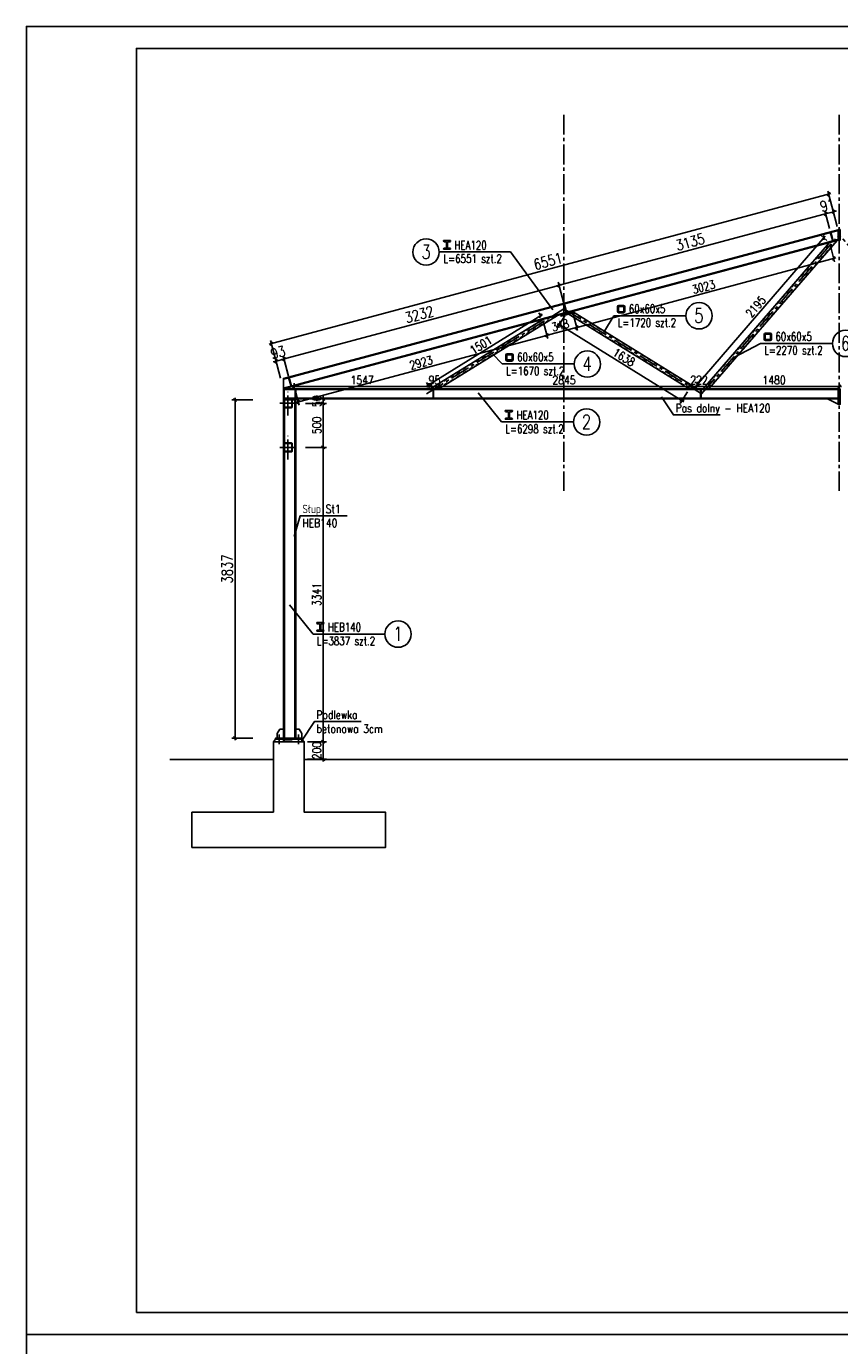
# Model space of a CAD drawing. Extents: x 224034 to 288311, y -104750 to -60200.
# Tile 7 of 9: x 224034 to 233267, y -75175 to -60200. Entities that reach past the tile are written whole.
import ezdxf
from ezdxf.enums import TextEntityAlignment as Align

# ---------------------------------------------------------------- set-up
doc = ezdxf.new("R2010")
doc.units = 0
doc.header["$LTSCALE"] = 300
doc.header["$PDMODE"] = 1
doc.linetypes.add('CENTER2', pattern=[1.125, 0.75, -0.125, 0.125, -0.125])
doc.linetypes.add('PRZERYWANA', pattern=[0.282222, 0.141111, -0.141111])
doc.layers.get('0').update_dxf_attribs({"linetype": 'CONTINUOUS'})
doc.layers.get('Defpoints').update_dxf_attribs({"linetype": 'CONTINUOUS'})
for name, color, linetype in [('1', 2, 'CONTINUOUS'), ('11 - opisy TXT2', 4, 'CONTINUOUS'), ('111 - opisy TXT3', 2, 'CONTINUOUS'), ('2 - linie odniesienia opisy', 8, 'CONTINUOUS'), ('3 - linia 1', 1, 'CONTINUOUS'), ('33 - linia 2', 3, 'CONTINUOUS'), ('44 - osie 2', 6, 'CENTER2'), ('5', 8, 'CONTINUOUS'), ('5 - linie odniesienia opisy', 8, 'CONTINUOUS'), ('555 - cienka przerywana 3', 1, 'PRZERYWANA'), ('6 - linia podstawowa', 3, 'CONTINUOUS'), ('7 - linia widok', 1, 'CONTINUOUS')]:
    doc.layers.add(name, color=color, linetype=linetype)
doc.styles.add('TXT2', font='simplex.shx', dxfattribs={"width": 0.8, "height": 96})
doc.styles.add('TXT3', font='simplex.shx', dxfattribs={"width": 0.8, "height": 240})
doc.dimstyles.new('R1 - milimetry', dxfattribs={"dimtxt": 120, "dimasz": 35, "dimexe": 37.5, "dimexo": 37.5, "dimgap": 0.75, "dimtad": 0, "dimdec": 0, "dimzin": 0, "dimdsep": 46, "dimtxsty": 'TXT2', "dimblk1": 'OBLIQUE', "dimblk2": 'OBLIQUE', "dimsah": 1, "dimcen": -1.5, "dimdle": 25, "dimclrt": 4, "dimadec": 0, "dimazin": 0, "dimtfac": 0.75, "dimtdec": 0, "dimtix": 1, "dimtmove": 2, "dimatfit": 3, "dimldrblk": 'OBLIQUE', "dimfxl": 200, "dimfxlon": 1, "dimtvp": 0.75, "dimtolj": 1, "dimtzin": 0, "dimarcsym": 0})
doc.dimstyles.new('Wymiarowanie stali', dxfattribs={"dimtxt": 96, "dimasz": 35, "dimexe": 37.5, "dimexo": 37.5, "dimgap": 0.75, "dimtad": 0, "dimdec": 0, "dimzin": 0, "dimdsep": 46, "dimtxsty": 'TXT2', "dimblk1": 'OBLIQUE', "dimblk2": 'OBLIQUE', "dimsah": 1, "dimcen": -1.5, "dimdle": 25, "dimclrt": 4, "dimadec": 0, "dimazin": 0, "dimtfac": 0.75, "dimtdec": 0, "dimtix": 1, "dimtmove": 2, "dimatfit": 3, "dimldrblk": 'OBLIQUE', "dimfxl": 200, "dimfxlon": 1, "dimtvp": 0.75, "dimtolj": 1, "dimtzin": 0, "dimarcsym": 0})

# ---------------------------------------------------------------- blocks, each defined once
blk = doc.blocks.new('A$C6EA636DA')
at = {"layer": '33 - linia 2'}
for points in [[(50, 41), (50, -41, -0.414214), (41, -50), (-41, -50, -0.414214), (-50, -41), (-50, 41, -0.414214), (-41, 50), (41, 50, -0.414214)], [(45, 41), (45, -41, -0.414214), (41, -45), (-41, -45, -0.414214), (-45, -41), (-45, 41, -0.414214), (-41, 45), (41, 45, -0.414214)]]:
    blk.add_lwpolyline(points, format="xyb", close=True, dxfattribs=at)
at = {"layer": '44 - osie 2'}
for points in [[(81, 0), (-92, 0)], [(0, -137), (0, 132)]]:
    blk.add_lwpolyline(points, dxfattribs=at)
blk = doc.blocks.new('p-op-p-3')
at = {"layer": '111 - opisy TXT3', "linetype": 'Continuous'}
blk.add_circle((241.4, -0.2), 37.4, dxfattribs=at)
at = {"layer": '2 - linie odniesienia opisy', "linetype": 'Continuous'}
blk.add_line((0, 0), (204, 0), dxfattribs=at)
at = {"layer": '2 - linie odniesienia opisy'}
for p, q in [((31, 32.4), (10.5, 32.4)), ((10.5, 32.4), (10.5, 31.6)), ((10.5, 7.7), (10.5, 8.5)), ((31, 7.7), (10.5, 7.7)), ((16.2, 29.2), (12.9, 29.2)), ((16.2, 10.9), (12.9, 10.9)), ((19.2, 13.9), (19.2, 26.2)), ((22.2, 13.9), (22.2, 26.2)), ((25.2, 29.2), (28.6, 29.2)), ((25.2, 10.9), (28.6, 10.9)), ((31, 32.4), (31, 31.6)), ((31, 7.7), (31, 8.5))]:
    blk.add_line(p, q, dxfattribs=at)
for centre, radius, start, end in [((12.9, 31.6), 2.4, 180, 270), ((12.9, 8.5), 2.4, 90, 180), ((16.2, 26.2), 3, 0, 90), ((16.2, 13.9), 3, 270, 0), ((25.2, 26.2), 3, 90, 180), ((25.2, 13.9), 3, 180, 270), ((28.6, 31.6), 2.4, 270, 0), ((28.6, 8.5), 2.4, 0, 90)]:
    blk.add_arc(centre, radius, start, end, dxfattribs=at)
at = {"layer": '111 - opisy TXT3', "linetype": 'Continuous', "style": 'TXT2', "width": 0.75}
blk.add_attdef('NR', text='', height=40, dxfattribs=at).set_placement((240.9, -19.8), align=Align.CENTER)
at = {"layer": '2 - linie odniesienia opisy', "color": 4, "style": 'TXT2', "width": 0.75}
blk.add_attdef('OPIS', text='', height=24, dxfattribs=at).set_placement((42.2, 0.4), align=Align.BOTTOM_LEFT)
blk.add_attdef('DLUGOSC', text='', height=24, dxfattribs=at).set_placement((10.6, -7.6), align=Align.TOP_LEFT)
blk = doc.blocks.new('_OBLIQUE')
at = {"color": 0, "linetype": 'ByBlock'}
blk.add_line((-0.5, -0.5), (0.5, 0.5), dxfattribs=at)
blk = doc.blocks.new('*D58')
at = {"layer": '5 - linie odniesienia opisy', "color": 0, "lineweight": -2, "transparency": 16777216}
for p, q in [((226603, -64441), (226366, -64441)), ((226403, -68303), (226403, -64416)), ((226603, -68278), (226366, -68278))]:
    blk.add_line(p, q, dxfattribs=at)
at = {"layer": 'Defpoints', "color": 0, "transparency": 16777216}
for p in [(226403, -64441), (227093, -64441), (227081, -68278)]:
    blk.add_point(p, dxfattribs=at)
at = {"layer": '5 - linie odniesienia opisy', "color": 0, "lineweight": -2, "transparency": 16777216, "xscale": 35, "yscale": 35, "zscale": 35}
for p, rotation in [((226403, -64441), 90), ((226403, -68278), 270)]:
    blk.add_blockref('_OBLIQUE', p, dxfattribs=dict(at, rotation=rotation))
at = {"layer": '5 - linie odniesienia opisy', "color": 4, "transparency": 16777216, "insert": (226313, -66359), "char_height": 120, "attachment_point": 5, "rotation": 90, "style": 'TXT2'}
blk.add_mtext('\\A1;3837', dxfattribs=at)
blk = doc.blocks.new('p-op-l-3')
at = {"layer": '111 - opisy TXT3', "linetype": 'Continuous'}
blk.add_circle((-239.6, -0.2), 37.4, dxfattribs=at)
at = {"layer": '2 - linie odniesienia opisy', "linetype": 'Continuous'}
blk.add_line((0, 0), (-202.2, 0), dxfattribs=at)
at = {"layer": '2 - linie odniesienia opisy'}
for p, q in [((-169.8, 32.3), (-190.2, 32.3)), ((-190.2, 32.3), (-190.2, 31.5)), ((-190.2, 7.6), (-190.2, 8.4)), ((-169.8, 7.6), (-190.2, 7.6)), ((-184.5, 29.1), (-187.8, 29.1)), ((-184.5, 10.8), (-187.8, 10.8)), ((-181.5, 13.8), (-181.5, 26.1)), ((-178.5, 13.8), (-178.5, 26.1)), ((-175.5, 29.1), (-172.2, 29.1)), ((-175.5, 10.8), (-172.2, 10.8)), ((-169.8, 32.3), (-169.8, 31.5)), ((-169.8, 7.6), (-169.8, 8.4)), ((0, 0), (0, 0)), ((0.6, 0), (0, 0))]:
    blk.add_line(p, q, dxfattribs=at)
for centre, radius, start, end in [((-187.8, 31.5), 2.4, 180, 270), ((-187.8, 8.4), 2.4, 90, 180), ((-184.5, 26.1), 3, 0, 90), ((-184.5, 13.8), 3, 270, 0), ((-175.5, 26.1), 3, 90, 180), ((-175.5, 13.8), 3, 180, 270), ((-172.2, 31.5), 2.4, 270, 0), ((-172.2, 8.4), 2.4, 0, 90)]:
    blk.add_arc(centre, radius, start, end, dxfattribs=at)
at = {"layer": '111 - opisy TXT3', "linetype": 'Continuous', "style": 'TXT2', "width": 0.75}
blk.add_attdef('NR', text='', height=40, dxfattribs=at).set_placement((-239.4, -19.8), align=Align.CENTER)
at = {"layer": '2 - linie odniesienia opisy', "color": 4, "style": 'TXT2', "width": 0.75}
blk.add_attdef('OPIS', text='', height=24, dxfattribs=at).set_placement((-159.2, 0), align=Align.BOTTOM_LEFT)
blk.add_attdef('DLUGOSC', text='', height=24, dxfattribs=at).set_placement((-190.2, -7), align=Align.TOP_LEFT)
blk = doc.blocks.new('p-op-p-5')
at = {"layer": '1', "linetype": 'Continuous'}
blk.add_circle((241.4, -0.2), 37.4, dxfattribs=at)
at = {"layer": '5', "linetype": 'Continuous'}
blk.add_line((0, 0), (204, 0), dxfattribs=at)
at = {"layer": '5'}
for p, q in [((10.1, 12.4), (10.1, 25.2)), ((13.1, 12.4), (13.1, 25.2)), ((26.9, 29.2), (14.1, 29.2)), ((26.9, 26.2), (14.1, 26.2)), ((14.1, 11.4), (26.9, 11.4)), ((14.1, 8.4), (26.9, 8.4)), ((27.9, 25.2), (27.9, 12.4)), ((30.9, 25.2), (30.9, 12.4))]:
    blk.add_line(p, q, dxfattribs=at)
for centre, radius, start, end in [((14.1, 25.2), 4, 90, 180), ((14.1, 12.4), 4, 180, 270), ((14.1, 25.2), 1, 90, 180), ((14.1, 12.4), 1, 180, 270), ((26.9, 25.2), 4, 0, 90), ((26.9, 25.2), 1, 0, 90), ((26.9, 12.4), 1, 270, 0), ((26.9, 12.4), 4, 270, 0)]:
    blk.add_arc(centre, radius, start, end, dxfattribs=at)
at = {"layer": '1', "linetype": 'Continuous', "style": 'TXT3', "width": 0.75}
blk.add_attdef('NR', text='', height=40, dxfattribs=at).set_placement((240.9, -19.8), align=Align.CENTER)
at = {"layer": '5', "color": 4, "style": 'TXT3', "width": 0.75}
blk.add_attdef('OPIS', text='', height=24, dxfattribs=at).set_placement((42.2, 0.4), align=Align.BOTTOM_LEFT)
blk.add_attdef('DLUGOSC', text='', height=24, dxfattribs=at).set_placement((10.6, -7.6), align=Align.TOP_LEFT)
blk = doc.blocks.new('*D68')
at = {"layer": '5 - linie odniesienia opisy', "color": 0, "lineweight": -2, "transparency": 16777216}
for p, q in [((226934, -63982), (230104, -63133)), ((230131, -63332), (230070, -63103)), ((227003, -64144), (226948, -63939))]:
    blk.add_line(p, q, dxfattribs=at)
at = {"layer": 'Defpoints', "color": 0, "transparency": 16777216}
for p in [(230080, -63139), (230165, -63456), (227013, -64181)]:
    blk.add_point(p, dxfattribs=at)
at = {"layer": '5 - linie odniesienia opisy', "color": 0, "lineweight": -2, "transparency": 16777216, "xscale": 35, "yscale": 35, "zscale": 35}
for p, rotation in [((230080, -63139), 14.99999999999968), ((226958, -63976), 194.9999999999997)]:
    blk.add_blockref('_OBLIQUE', p, dxfattribs=dict(at, rotation=rotation))
at = {"layer": '5 - linie odniesienia opisy', "color": 4, "transparency": 16777216, "insert": (228495, -63470), "char_height": 120, "attachment_point": 5, "rotation": 15, "style": 'TXT2'}
blk.add_mtext('\\A1;3232', dxfattribs=at)
blk = doc.blocks.new('*D69')
at = {"layer": '5 - linie odniesienia opisy', "color": 0, "lineweight": -2, "transparency": 16777216}
for p, q in [((233153, -62496), (233098, -62292)), ((230056, -63146), (233132, -62321)), ((230131, -63332), (230070, -63103))]:
    blk.add_line(p, q, dxfattribs=at)
at = {"layer": 'Defpoints', "color": 0, "transparency": 16777216}
for p in [(233108, -62328), (233163, -62533), (230165, -63456)]:
    blk.add_point(p, dxfattribs=at)
at = {"layer": '5 - linie odniesienia opisy', "color": 0, "lineweight": -2, "transparency": 16777216, "xscale": 35, "yscale": 35, "zscale": 35}
for p, rotation in [((233108, -62328), 14.99999999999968), ((230080, -63139), 194.9999999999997)]:
    blk.add_blockref('_OBLIQUE', p, dxfattribs=dict(at, rotation=rotation))
at = {"layer": '5 - linie odniesienia opisy', "color": 4, "transparency": 16777216, "insert": (231570, -62647), "char_height": 120, "attachment_point": 5, "rotation": 15, "style": 'TXT2'}
blk.add_mtext('\\A1;3135', dxfattribs=at)
blk = doc.blocks.new('*D70')
at = {"layer": '5 - linie odniesienia opisy', "color": 0, "lineweight": -2, "transparency": 16777216}
for p, q in [((233153, -62496), (233098, -62292)), ((233241, -62473), (233186, -62268)), ((233196, -62304), (233230, -62295)), ((233108, -62328), (233074, -62337)), ((233108, -62328), (233196, -62304))]:
    blk.add_line(p, q, dxfattribs=at)
at = {"layer": 'Defpoints', "color": 0, "transparency": 16777216}
for p in [(233196, -62304), (233163, -62533), (233251, -62509)]:
    blk.add_point(p, dxfattribs=at)
at = {"layer": '5 - linie odniesienia opisy', "color": 0, "lineweight": -2, "transparency": 16777216, "xscale": 35, "yscale": 35, "zscale": 35}
for p, rotation in [((233196, -62304), 194.9999999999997), ((233108, -62328), 14.99999999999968)]:
    blk.add_blockref('_OBLIQUE', p, dxfattribs=dict(at, rotation=rotation))
at = {"layer": '5 - linie odniesienia opisy', "color": 4, "transparency": 16777216, "insert": (233129, -62229), "char_height": 120, "attachment_point": 5, "rotation": 15, "style": 'TXT2'}
blk.add_mtext('\\A1;91', dxfattribs=at)
blk = doc.blocks.new('*D71')
at = {"layer": '5 - linie odniesienia opisy', "color": 0, "lineweight": -2, "transparency": 16777216}
for p, q in [((227010, -64169), (226948, -63939)), ((226868, -64000), (226834, -64009)), ((226920, -64193), (226859, -63963)), ((226868, -64000), (226958, -63976)), ((226958, -63976), (226992, -63967))]:
    blk.add_line(p, q, dxfattribs=at)
at = {"layer": 'Defpoints', "color": 0, "transparency": 16777216}
for p in [(226958, -63976), (226953, -64315), (227042, -64291)]:
    blk.add_point(p, dxfattribs=at)
at = {"layer": '5 - linie odniesienia opisy', "color": 0, "lineweight": -2, "transparency": 16777216, "xscale": 35, "yscale": 35, "zscale": 35}
for p, rotation in [((226868, -64000), 14.99999999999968), ((226958, -63976), 194.9999999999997)]:
    blk.add_blockref('_OBLIQUE', p, dxfattribs=dict(at, rotation=rotation))
at = {"layer": '5 - linie odniesienia opisy', "color": 4, "transparency": 16777216, "insert": (226890, -63901), "char_height": 120, "attachment_point": 5, "rotation": 15, "style": 'TXT2'}
blk.add_mtext('\\A1;93', dxfattribs=at)
blk = doc.blocks.new('*D72')
at = {"layer": '5 - linie odniesienia opisy', "color": 0, "lineweight": -2, "transparency": 16777216}
for p, q in [((226791, -63807), (233167, -62099)), ((233194, -62299), (233133, -62069)), ((226867, -63994), (226805, -63765))]:
    blk.add_line(p, q, dxfattribs=at)
at = {"layer": 'Defpoints', "color": 0, "transparency": 16777216}
for p in [(233142, -62105), (233251, -62509), (226953, -64315)]:
    blk.add_point(p, dxfattribs=at)
at = {"layer": '5 - linie odniesienia opisy', "color": 0, "lineweight": -2, "transparency": 16777216, "xscale": 35, "yscale": 35, "zscale": 35}
for p, rotation in [((233142, -62105), 14.99999999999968), ((226815, -63801), 194.9999999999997)]:
    blk.add_blockref('_OBLIQUE', p, dxfattribs=dict(at, rotation=rotation))
at = {"layer": '5 - linie odniesienia opisy', "color": 4, "transparency": 16777216, "insert": (229955, -62866), "char_height": 120, "attachment_point": 5, "rotation": 15, "style": 'TXT2'}
blk.add_mtext('\\A1;6551', dxfattribs=at)
blk = doc.blocks.new('*D73')
at = {"layer": '5 - linie odniesienia opisy', "color": 0, "lineweight": -2, "transparency": 16777216}
for p, q in [((229906, -63562), (229955, -63744)), ((227097, -64471), (229969, -63701)), ((227082, -64319), (227131, -64501))]:
    blk.add_line(p, q, dxfattribs=at)
at = {"layer": 'Defpoints', "color": 0, "transparency": 16777216}
for p in [(229896, -63526), (229945, -63708), (227073, -64283)]:
    blk.add_point(p, dxfattribs=at)
at = {"layer": '5 - linie odniesienia opisy', "color": 0, "lineweight": -2, "transparency": 16777216, "xscale": 35, "yscale": 35, "zscale": 35}
for p, rotation in [((229945, -63708), 14.99999999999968), ((227121, -64465), 194.9999999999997)]:
    blk.add_blockref('_OBLIQUE', p, dxfattribs=dict(at, rotation=rotation))
at = {"layer": '5 - linie odniesienia opisy', "color": 4, "transparency": 16777216, "insert": (228515, -64017), "char_height": 96, "attachment_point": 5, "rotation": 15, "style": 'TXT2'}
blk.add_mtext('\\A1;2923', dxfattribs=at)
blk = doc.blocks.new('*D74')
at = {"layer": '5 - linie odniesienia opisy', "color": 0, "lineweight": -2, "transparency": 16777216}
for p, q in [((230241, -63464), (230291, -63654)), ((229906, -63562), (229955, -63744)), ((229921, -63714), (230306, -63611))]:
    blk.add_line(p, q, dxfattribs=at)
at = {"layer": 'Defpoints', "color": 0, "transparency": 16777216}
for p in [(230231, -63428), (229896, -63526), (230282, -63618)]:
    blk.add_point(p, dxfattribs=at)
at = {"layer": '5 - linie odniesienia opisy', "color": 0, "lineweight": -2, "transparency": 16777216, "xscale": 35, "yscale": 35, "zscale": 35}
for p, rotation in [((230282, -63618), 14.99999999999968), ((229945, -63708), 194.9999999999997)]:
    blk.add_blockref('_OBLIQUE', p, dxfattribs=dict(at, rotation=rotation))
at = {"layer": '5 - linie odniesienia opisy', "color": 4, "transparency": 16777216, "insert": (230095, -63593), "char_height": 96, "attachment_point": 5, "rotation": 15, "style": 'TXT2'}
blk.add_mtext('\\A1;348', dxfattribs=at)
blk = doc.blocks.new('*D75')
at = {"layer": '5 - linie odniesienia opisy', "color": 0, "lineweight": -2, "transparency": 16777216}
for p, q in [((233163, -62690), (233211, -62872)), ((230258, -63624), (233226, -62829)), ((230241, -63464), (230291, -63654))]:
    blk.add_line(p, q, dxfattribs=at)
at = {"layer": 'Defpoints', "color": 0, "transparency": 16777216}
for p in [(233153, -62653), (233202, -62835), (230231, -63428)]:
    blk.add_point(p, dxfattribs=at)
at = {"layer": '5 - linie odniesienia opisy', "color": 0, "lineweight": -2, "transparency": 16777216, "xscale": 35, "yscale": 35, "zscale": 35}
for p, rotation in [((233202, -62835), 14.99999999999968), ((230282, -63618), 194.9999999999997)]:
    blk.add_blockref('_OBLIQUE', p, dxfattribs=dict(at, rotation=rotation))
at = {"layer": '5 - linie odniesienia opisy', "color": 4, "transparency": 16777216, "insert": (231723, -63157), "char_height": 96, "attachment_point": 5, "rotation": 15, "style": 'TXT2'}
blk.add_mtext('\\A1;3023', dxfattribs=at)
blk = doc.blocks.new('*D76')
at = {"layer": '5 - linie odniesienia opisy', "color": 0, "lineweight": -2, "transparency": 16777216}
for p, q in [((228574, -64287), (229893, -63472)), ((229877, -63494), (229852, -63453)), ((228600, -64283), (228575, -64242))]:
    blk.add_line(p, q, dxfattribs=at)
at = {"layer": 'Defpoints', "color": 0, "transparency": 16777216}
for p in [(229871, -63485), (229896, -63526), (228620, -64315)]:
    blk.add_point(p, dxfattribs=at)
at = {"layer": '5 - linie odniesienia opisy', "color": 0, "lineweight": -2, "transparency": 16777216, "xscale": 35, "yscale": 35, "zscale": 35}
for p, rotation in [((229871, -63485), 31.71881222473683), ((228595, -64274), 211.7188122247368)]:
    blk.add_blockref('_OBLIQUE', p, dxfattribs=dict(at, rotation=rotation))
at = {"layer": '5 - linie odniesienia opisy', "color": 4, "transparency": 16777216, "insert": (229195, -63818), "char_height": 96, "attachment_point": 5, "rotation": 31.7188, "style": 'TXT2'}
blk.add_mtext('\\A1;1501', dxfattribs=at)
blk = doc.blocks.new('*D77')
at = {"layer": '5 - linie odniesienia opisy', "color": 0, "lineweight": -2, "transparency": 16777216}
for p, q in [((227048, -64287), (228645, -64287)), ((227073, -64287), (227073, -64250)), ((228620, -64287), (228620, -64250))]:
    blk.add_line(p, q, dxfattribs=at)
at = {"layer": 'Defpoints', "color": 0, "transparency": 16777216}
for p in [(227073, -64315), (228620, -64287), (228620, -64315)]:
    blk.add_point(p, dxfattribs=at)
at = {"layer": '5 - linie odniesienia opisy', "color": 0, "lineweight": -2, "transparency": 16777216, "xscale": 35, "yscale": 35, "zscale": 35, "rotation": 180}
blk.add_blockref('_OBLIQUE', (227073, -64287), dxfattribs=at)
at = {"layer": '5 - linie odniesienia opisy', "color": 0, "lineweight": -2, "transparency": 16777216, "xscale": 35, "yscale": 35, "zscale": 35}
blk.add_blockref('_OBLIQUE', (228620, -64287), dxfattribs=at)
at = {"layer": '5 - linie odniesienia opisy', "color": 4, "transparency": 16777216, "insert": (227846, -64215), "char_height": 96, "attachment_point": 5, "style": 'TXT2'}
blk.add_mtext('\\A1;1547', dxfattribs=at)
blk = doc.blocks.new('*D78')
at = {"layer": '5 - linie odniesienia opisy', "color": 0, "lineweight": -2, "transparency": 16777216}
for p, q in [((228620, -64287), (228585, -64287)), ((228620, -64287), (228620, -64250)), ((228620, -64287), (228715, -64287)), ((228715, -64287), (228715, -64250)), ((228715, -64287), (228750, -64287))]:
    blk.add_line(p, q, dxfattribs=at)
at = {"layer": 'Defpoints', "color": 0, "transparency": 16777216}
for p in [(228620, -64315), (228715, -64287), (228715, -64315)]:
    blk.add_point(p, dxfattribs=at)
at = {"layer": '5 - linie odniesienia opisy', "color": 0, "lineweight": -2, "transparency": 16777216, "xscale": 35, "yscale": 35, "zscale": 35}
for p, rotation in [((228620, -64287), 8.073541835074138e-12), ((228715, -64287), 180.0000000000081)]:
    blk.add_blockref('_OBLIQUE', p, dxfattribs=dict(at, rotation=rotation))
at = {"layer": '5 - linie odniesienia opisy', "color": 4, "transparency": 16777216, "insert": (228667, -64215), "char_height": 96, "attachment_point": 5, "style": 'TXT2'}
blk.add_mtext('\\A1;95', dxfattribs=at)
blk = doc.blocks.new('*D79')
at = {"layer": '5 - linie odniesienia opisy', "color": 0, "lineweight": -2, "transparency": 16777216}
for p, q in [((228690, -64287), (231585, -64287)), ((228715, -64287), (228715, -64250)), ((231560, -64287), (231560, -64250))]:
    blk.add_line(p, q, dxfattribs=at)
at = {"layer": 'Defpoints', "color": 0, "transparency": 16777216}
for p in [(228715, -64315), (231560, -64287), (231560, -64315)]:
    blk.add_point(p, dxfattribs=at)
at = {"layer": '5 - linie odniesienia opisy', "color": 0, "lineweight": -2, "transparency": 16777216, "xscale": 35, "yscale": 35, "zscale": 35}
for p, rotation in [((228715, -64287), 180.0000000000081), ((231560, -64287), 8.091331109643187e-12)]:
    blk.add_blockref('_OBLIQUE', p, dxfattribs=dict(at, rotation=rotation))
at = {"layer": '5 - linie odniesienia opisy', "color": 4, "transparency": 16777216, "insert": (230138, -64215), "char_height": 96, "attachment_point": 5, "style": 'TXT2'}
blk.add_mtext('\\A1;2845', dxfattribs=at)
blk = doc.blocks.new('*D80')
at = {"layer": '5 - linie odniesienia opisy', "color": 0, "lineweight": -2, "transparency": 16777216}
for p, q in [((231535, -64287), (231807, -64287)), ((231560, -64287), (231560, -64250)), ((231782, -64287), (231782, -64250))]:
    blk.add_line(p, q, dxfattribs=at)
at = {"layer": 'Defpoints', "color": 0, "transparency": 16777216}
for p in [(231560, -64315), (231782, -64287), (231782, -64315)]:
    blk.add_point(p, dxfattribs=at)
at = {"layer": '5 - linie odniesienia opisy', "color": 0, "lineweight": -2, "transparency": 16777216, "xscale": 35, "yscale": 35, "zscale": 35}
for p, rotation in [((231560, -64287), 180.0000000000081), ((231782, -64287), 8.091331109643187e-12)]:
    blk.add_blockref('_OBLIQUE', p, dxfattribs=dict(at, rotation=rotation))
at = {"layer": '5 - linie odniesienia opisy', "color": 4, "transparency": 16777216, "insert": (231671, -64215), "char_height": 96, "attachment_point": 5, "style": 'TXT2'}
blk.add_mtext('\\A1;222', dxfattribs=at)
blk = doc.blocks.new('*D81')
at = {"layer": '5 - linie odniesienia opisy', "color": 0, "lineweight": -2, "transparency": 16777216}
for p, q in [((231757, -64287), (233288, -64287)), ((231782, -64287), (231782, -64250)), ((233263, -64287), (233263, -64250))]:
    blk.add_line(p, q, dxfattribs=at)
at = {"layer": 'Defpoints', "color": 0, "transparency": 16777216}
for p in [(231782, -64315), (233263, -64287), (233263, -64315)]:
    blk.add_point(p, dxfattribs=at)
at = {"layer": '5 - linie odniesienia opisy', "color": 0, "lineweight": -2, "transparency": 16777216, "xscale": 35, "yscale": 35, "zscale": 35}
for p, rotation in [((231782, -64287), 180.0000000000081), ((233263, -64287), 8.091331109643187e-12)]:
    blk.add_blockref('_OBLIQUE', p, dxfattribs=dict(at, rotation=rotation))
at = {"layer": '5 - linie odniesienia opisy', "color": 4, "transparency": 16777216, "insert": (232523, -64215), "char_height": 96, "attachment_point": 5, "style": 'TXT2'}
blk.add_mtext('\\A1;1480', dxfattribs=at)
blk = doc.blocks.new('*D82')
at = {"layer": '5 - linie odniesienia opisy', "color": 0, "lineweight": -2, "transparency": 16777216}
for p, q in [((230147, -63485), (230065, -63618)), ((230063, -63573), (231499, -64461)), ((231541, -64347), (231458, -64480))]:
    blk.add_line(p, q, dxfattribs=at)
at = {"layer": 'Defpoints', "color": 0, "transparency": 16777216}
for p in [(230167, -63453), (231560, -64315), (231478, -64448)]:
    blk.add_point(p, dxfattribs=at)
at = {"layer": '5 - linie odniesienia opisy', "color": 0, "lineweight": -2, "transparency": 16777216, "xscale": 35, "yscale": 35, "zscale": 35}
for p, rotation in [((230084, -63586), 148.2811877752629), ((231478, -64448), 328.2811877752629)]:
    blk.add_blockref('_OBLIQUE', p, dxfattribs=dict(at, rotation=rotation))
at = {"layer": '5 - linie odniesienia opisy', "color": 4, "transparency": 16777216, "insert": (230819, -63956), "char_height": 96, "attachment_point": 5, "rotation": 328.2812, "style": 'TXT2'}
blk.add_mtext('\\A1;1638', dxfattribs=at)
blk = doc.blocks.new('*D83')
at = {"layer": '5 - linie odniesienia opisy', "color": 0, "lineweight": -2, "transparency": 16777216}
for p, q in [((231637, -64279), (233104, -62580)), ((233123, -62629), (233059, -62574)), ((231688, -64290), (231625, -64236))]:
    blk.add_line(p, q, dxfattribs=at)
at = {"layer": 'Defpoints', "color": 0, "transparency": 16777216}
for p in [(233088, -62599), (233151, -62653), (231716, -64315)]:
    blk.add_point(p, dxfattribs=at)
at = {"layer": '5 - linie odniesienia opisy', "color": 0, "lineweight": -2, "transparency": 16777216, "xscale": 35, "yscale": 35, "zscale": 35}
for p, rotation in [((233088, -62599), 49.18799268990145), ((231653, -64260), 229.1879926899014)]:
    blk.add_blockref('_OBLIQUE', p, dxfattribs=dict(at, rotation=rotation))
at = {"layer": '5 - linie odniesienia opisy', "color": 4, "transparency": 16777216, "insert": (232316, -63382), "char_height": 96, "attachment_point": 5, "rotation": 49.188, "style": 'TXT2'}
blk.add_mtext('\\A1;2195', dxfattribs=at)
blk = doc.blocks.new('*D100')
at = {"layer": '5 - linie odniesienia opisy', "color": 0, "lineweight": -2, "transparency": 16777216}
for p, q in [((227203, -64429), (227440, -64429)), ((227203, -64479), (227440, -64479)), ((227403, -64429), (227403, -64394)), ((227403, -64429), (227403, -64479)), ((227403, -64479), (227403, -64514))]:
    blk.add_line(p, q, dxfattribs=at)
at = {"layer": 'Defpoints', "color": 0, "transparency": 16777216}
for p in [(227081, -64479), (227093, -64429), (227403, -64479)]:
    blk.add_point(p, dxfattribs=at)
at = {"layer": '5 - linie odniesienia opisy', "color": 0, "lineweight": -2, "transparency": 16777216, "xscale": 35, "yscale": 35, "zscale": 35}
for p, rotation in [((227403, -64429), 270), ((227403, -64479), 90)]:
    blk.add_blockref('_OBLIQUE', p, dxfattribs=dict(at, rotation=rotation))
at = {"layer": '5 - linie odniesienia opisy', "color": 4, "transparency": 16777216, "insert": (227331, -64454), "char_height": 96, "attachment_point": 5, "rotation": 90, "style": 'TXT2'}
blk.add_mtext('\\A1;50', dxfattribs=at)
blk = doc.blocks.new('*D101')
at = {"layer": '5 - linie odniesienia opisy', "color": 0, "lineweight": -2, "transparency": 16777216}
for p, q in [((227203, -64479), (227440, -64479)), ((227403, -64454), (227403, -65004)), ((227203, -64979), (227440, -64979))]:
    blk.add_line(p, q, dxfattribs=at)
at = {"layer": 'Defpoints', "color": 0, "transparency": 16777216}
for p in [(227081, -64479), (227048, -64979), (227403, -64979)]:
    blk.add_point(p, dxfattribs=at)
at = {"layer": '5 - linie odniesienia opisy', "color": 0, "lineweight": -2, "transparency": 16777216, "xscale": 35, "yscale": 35, "zscale": 35}
for p, rotation in [((227403, -64479), 90), ((227403, -64979), 270)]:
    blk.add_blockref('_OBLIQUE', p, dxfattribs=dict(at, rotation=rotation))
at = {"layer": '5 - linie odniesienia opisy', "color": 4, "transparency": 16777216, "insert": (227331, -64729), "char_height": 96, "attachment_point": 5, "rotation": 90, "style": 'TXT2'}
blk.add_mtext('\\A1;500', dxfattribs=at)
blk = doc.blocks.new('*D102')
at = {"layer": '5 - linie odniesienia opisy', "color": 0, "lineweight": -2, "transparency": 16777216}
for p, q in [((227203, -64979), (227440, -64979)), ((227403, -64954), (227403, -68345)), ((227225, -68320), (227440, -68320))]:
    blk.add_line(p, q, dxfattribs=at)
at = {"layer": 'Defpoints', "color": 0, "transparency": 16777216}
for p in [(227048, -64979), (227188, -68320), (227403, -68320)]:
    blk.add_point(p, dxfattribs=at)
at = {"layer": '5 - linie odniesienia opisy', "color": 0, "lineweight": -2, "transparency": 16777216, "xscale": 35, "yscale": 35, "zscale": 35}
for p, rotation in [((227403, -64979), 90), ((227403, -68320), 270)]:
    blk.add_blockref('_OBLIQUE', p, dxfattribs=dict(at, rotation=rotation))
at = {"layer": '5 - linie odniesienia opisy', "color": 4, "transparency": 16777216, "insert": (227331, -66649), "char_height": 96, "attachment_point": 5, "rotation": 90, "style": 'TXT2'}
blk.add_mtext('\\A1;3341', dxfattribs=at)
blk = doc.blocks.new('*D103')
at = {"layer": '5 - linie odniesienia opisy', "color": 0, "lineweight": -2, "transparency": 16777216}
for p, q in [((227225, -68320), (227440, -68320)), ((227403, -68295), (227403, -68545)), ((227225, -68520), (227440, -68520))]:
    blk.add_line(p, q, dxfattribs=at)
at = {"layer": 'Defpoints', "color": 0, "transparency": 16777216}
for p in [(227188, -68320), (227188, -68520), (227403, -68520)]:
    blk.add_point(p, dxfattribs=at)
at = {"layer": '5 - linie odniesienia opisy', "color": 0, "lineweight": -2, "transparency": 16777216, "xscale": 35, "yscale": 35, "zscale": 35}
for p, rotation in [((227403, -68320), 90), ((227403, -68520), 270)]:
    blk.add_blockref('_OBLIQUE', p, dxfattribs=dict(at, rotation=rotation))
at = {"layer": '5 - linie odniesienia opisy', "color": 4, "transparency": 16777216, "insert": (227331, -68420), "char_height": 96, "attachment_point": 5, "rotation": 90, "style": 'TXT2'}
blk.add_mtext('\\A1;200', dxfattribs=at)

msp = doc.modelspace()

# ---------------------------------------------------------------- linework, layer by layer
at = {"layer": '111 - opisy TXT3'}
msp.add_lwpolyline([(225283.6, -74800.1), (244783.6, -74800.1), (244783.6, -60450.1), (225283.6, -60450.1)], close=True, dxfattribs=at)
at = {"layer": '2 - linie odniesienia opisy'}
for p, q in [((230010, -63417.2), (229529.8, -62760.6)), ((230588.8, -63671.2), (230705.4, -63484.3)), ((229325.9, -63917.1), (229437.2, -64032.4)), ((232067.3, -63958.4), (232369.4, -63798.7))]:
    msp.add_line(p, q, dxfattribs=at)
for points in [[(224033.6, -75050.1), (245033.6, -75050.1), (245033.6, -60200.1), (224033.6, -60200.1)], [(224033.6, -89900.1), (245033.6, -89900.1), (245033.6, -75050.1), (224033.6, -75050.1)]]:
    msp.add_lwpolyline(points, close=True, dxfattribs=at)
for points in [[(229162.3, -64358.1), (229429.1, -64690.7)], [(231243.4, -64403.8), (231380.7, -64609.6), (231912.7, -64609.6)], [(227073.1, -65992.5), (227143.8, -65754.2), (227675.8, -65754.2)], [(227021.2, -66765), (227288.1, -67097.6)], [(227157.3, -68312.5), (227303.5, -68090.8), (227835.5, -68090.8)]]:
    msp.add_lwpolyline(points, dxfattribs=at)
at = {"layer": '3 - linia 1'}
msp.add_lwpolyline([(226837.7, -69120.1), (225912.7, -69120.1), (225912.7, -69520.1), (228112.7, -69520.1), (228112.7, -69120.1), (227187.7, -69120.1), (227187.7, -68320.1), (226837.7, -68320.1)], close=True, dxfattribs=at)
for points in [[(226837.7, -68520.1), (225663, -68520.1)], [(239337.7, -68520.1), (227187.7, -68520.1)]]:
    msp.add_lwpolyline(points, dxfattribs=at)
at = {"layer": '33 - linia 2'}
for points in [[(226952.7, -64196.6), (233250.7, -62509.1)], [(233253.4, -62625.9), (226952.7, -64314.7), (226952.7, -64196.6), (233250.7, -62509.1)], [(226952.7, -64204.9), (233250.7, -62517.4)], [(233262.7, -62505.9), (233262.7, -62623.4)], [(233262.7, -62505.9), (233262.7, -62623.4)], [(226952.7, -64306.4), (233250.7, -62618.8)], [(231716.4, -64314.7), (233153.5, -62652.7)], [(231782.5, -64314.7), (233239.5, -62629.6)], [(228714.9, -64314.7), (230064.3, -63480.6)], [(230166.6, -63453.2), (231560.4, -64314.7)], [(230232.9, -63435.5), (231655.5, -64314.7)], [(228619.8, -64314.7), (229896.4, -63525.7)], [(233250.7, -64428.7), (226952.7, -64428.7), (226952.7, -64314.7), (233250.7, -64314.7)], [(226952.7, -64322.7), (233250.7, -64322.7)], [(227072.7, -64314.7), (227072.7, -64282.5)], [(226952.7, -64420.7), (233250.7, -64420.7)], [(226964.7, -64440.7), (226964.7, -68278.1)], [(227080.7, -64440.7), (227080.7, -68278.1)], [(233250.7, -64488.7), (233250.7, -64428.7), (233130.7, -64428.7), (233250.7, -64488.7)], [(226862.7, -68278.1), (226952.7, -68278.1), (226952.7, -68178.1), (226912.7, -68178.1), (226882.7, -68228.1), (226882.7, -68228.1), (226882.7, -68278.1)], [(227162.7, -68278.1), (227092.7, -68278.1), (227092.7, -68178.1), (227132.7, -68178.1), (227162.7, -68228.1), (227162.7, -68228.1), (227162.7, -68278.1)]]:
    msp.add_lwpolyline(points, dxfattribs=at)
for points in [[(233250.2, -62627.2), (233134.3, -62658.3), (233132.3, -62650.6), (233176.2, -62638.8, 0.4142136), (233184.7, -62624.1), (233165.5, -62552.6, 0.4142136), (233150.8, -62544.1), (233106.9, -62555.9), (233104.8, -62548.2), (233220.7, -62517.1), (233222.8, -62524.9), (233178.9, -62536.6, 0.4142136), (233170.4, -62551.3), (233189.5, -62622.8, 0.4142136), (233204.2, -62631.3), (233248.2, -62619.5)], [(230070, -63361.3), (230205.3, -63325.1), (230207.5, -63333.3), (230154.1, -63347.6, 0.4142136), (230145.6, -63362.3), (230169.4, -63451.2, 0.4142136), (230184.1, -63459.7), (230237.5, -63445.4), (230239.7, -63453.6), (230104.5, -63489.8), (230102.3, -63481.6), (230155.6, -63467.3, 0.4142136), (230164.1, -63452.6), (230140.3, -63363.7, 0.4142136), (230125.6, -63355.3), (230072.2, -63369.6)], [(227100.1, -64275.2), (226984.2, -64306.2), (226982.1, -64298.5), (227026.1, -64286.7, 0.4142136), (227034.6, -64272), (227015.4, -64200.5, 0.4142136), (227000.7, -64192.1), (226956.8, -64203.8), (226954.7, -64196.1), (227070.6, -64165), (227072.7, -64172.8), (227028.7, -64184.5, 0.4142136), (227020.2, -64199.2), (227039.4, -64270.7, 0.4142136), (227054.1, -64279.2), (227098, -64267.4)], [(226952.7, -68320.1), (226952.7, -68220.1), (226954.7, -68220.1, -0.4142136), (226960.7, -68226.1), (226960.7, -68300.1, 0.4142136), (226972.7, -68312.1), (227046.7, -68312.1, -0.4142136), (227052.7, -68318.1), (227052.7, -68320.1)]]:
    msp.add_lwpolyline(points, format="xyb", close=True, dxfattribs=at)
for points in [[(233262.7, -62505.9), (233262.7, -62625.9), (233250.7, -62625.9), (233250.7, -62505.9)], [(233274.7, -62505.9), (233274.7, -62625.9), (233262.7, -62625.9), (233262.7, -62505.9)], [(233262.7, -64314.7), (233262.7, -64314.7), (233262.7, -64488.7), (233250.7, -64488.7), (233250.7, -64314.7)], [(233274.7, -64314.7), (233274.7, -64488.7), (233262.7, -64488.7), (233262.7, -64314.7)], [(226952.7, -64440.7), (227092.7, -64440.7), (227092.7, -64428.7), (226952.7, -64428.7), (226952.7, -64440.7)], [(227092.7, -64440.7), (227092.7, -68278.1), (226952.7, -68278.1), (226952.7, -64440.7)]]:
    msp.add_lwpolyline(points, close=True, dxfattribs=at)
at = {"layer": '44 - osie 2'}
for points in [[(230137.7, -61203.7), (230137.7, -65472.7)], [(233262.7, -61203.7), (233262.7, -65472.7)], [(228575.2, -64371.7), (230137.7, -63405.9), (231700.2, -64371.7), (233262.7, -62564.6)], [(237950.2, -64371.7), (236387.7, -63405.9), (234825.2, -64371.7), (233262.7, -62564.6)], [(226902.7, -68237.4), (226902.7, -68347.4)], [(227122.7, -68237.4), (227122.7, -68347.4)]]:
    msp.add_lwpolyline(points, dxfattribs=at)
at = {"layer": '555 - cienka przerywana 3'}
for points in [[(231723, -64314.7), (233162.1, -62650.3)], [(231775.9, -64314.7), (233230.9, -62631.9)], [(228705.4, -64314.7), (230047.6, -63485.1)], [(230173.2, -63451.5), (231569.9, -64314.7)], [(230226.3, -63437.2), (231646, -64314.7)], [(228629.3, -64314.7), (229913.2, -63521.1)]]:
    msp.add_lwpolyline(points, dxfattribs=at)
at = {"layer": '6 - linia podstawowa'}
for points in [[(226960.6, -64322.7), (226960.6, -64420.7), (226954.6, -64420.7), (226954.6, -64322.7)], [(227092, -64322.7), (227092, -64420.7), (227086, -64420.7), (227086, -64322.7)], [(228657.4, -64322.7), (228657.4, -64420.7), (228651.4, -64420.7), (228651.4, -64322.7)], [(231694.5, -64322.7), (231694.5, -64420.7), (231688.5, -64420.7), (231688.5, -64322.7)], [(226862.7, -68290.1), (227162.7, -68290.1), (227162.7, -68278.1), (226862.7, -68278.1)]]:
    msp.add_lwpolyline(points, close=True, dxfattribs=at)
at = {"layer": '7 - linia widok'}
msp.add_lwpolyline([(226837.7, -68320.1), (226862.7, -68290.1), (227162.7, -68290.1), (227187.7, -68320.1)], close=True, dxfattribs=at)

# ---------------------------------------------------------------- block references
at = {"layer": '2 - linie odniesienia opisy', "xscale": 4, "yscale": 4, "zscale": 4}
for name, p, values in [('p-op-l-3', (229529.8, -62760.6), {'OPIS': 'HEA120', 'DLUGOSC': 'L=6551 szt.2', 'NR': '3'}), ('p-op-p-3', (229429.1, -64690.7), {'OPIS': 'HEA120', 'DLUGOSC': 'L=6298 szt.2', 'NR': '2'}), ('p-op-p-3', (227288.1, -67097.6), {'OPIS': 'HEB140', 'DLUGOSC': 'L=3837 szt.2', 'NR': '1'})]:
    msp.add_blockref(name, p, dxfattribs=at).add_auto_attribs(values)
at = {"layer": '2 - linie odniesienia opisy'}
ref = msp.add_blockref('p-op-p-5', (230705.4, -63484.3), dxfattribs=dict(at, xscale=4, yscale=4, zscale=4))
ref.add_attrib('OPIS', '60x60x5', dxfattribs={"color": 4, "height": 96, "style": 'TXT2', "width": 0.75}).set_placement((230874, -63482.8), align=Align.BOTTOM_LEFT)
ref.add_attrib('DLUGOSC', 'L=1720 szt.2', dxfattribs={"color": 4, "height": 96, "style": 'TXT2', "width": 0.75}).set_placement((230747.6, -63514.8), align=Align.TOP_LEFT)
ref.add_attrib('NR', '5', dxfattribs={"layer": '111 - opisy TXT3', "linetype": 'Continuous', "height": 160, "style": 'TXT2', "width": 0.75}).set_placement((231668.9, -63563.5), align=Align.CENTER)
ref = msp.add_blockref('p-op-p-5', (232369.4, -63798.7), dxfattribs=dict(at, xscale=4, yscale=4, zscale=4))
ref.add_attrib('OPIS', '60x60x5', dxfattribs={"color": 4, "height": 96, "style": 'TXT2', "width": 0.75}).set_placement((232538, -63797.3), align=Align.BOTTOM_LEFT)
ref.add_attrib('DLUGOSC', 'L=2270 szt.2', dxfattribs={"color": 4, "height": 96, "style": 'TXT2', "width": 0.75}).set_placement((232411.6, -63829.3), align=Align.TOP_LEFT)
ref.add_attrib('NR', '6', dxfattribs={"layer": '111 - opisy TXT3', "linetype": 'Continuous', "height": 160, "style": 'TXT2', "width": 0.75}).set_placement((233332.8, -63877.9), align=Align.CENTER)
ref = msp.add_blockref('p-op-p-5', (229437.2, -64032.4), dxfattribs=dict(at, xscale=4, yscale=4, zscale=4))
ref.add_attrib('OPIS', '60x60x5', dxfattribs={"color": 4, "height": 96, "style": 'TXT2', "width": 0.75}).set_placement((229605.8, -64031), align=Align.BOTTOM_LEFT)
ref.add_attrib('DLUGOSC', 'L=1670 szt.2', dxfattribs={"color": 4, "height": 96, "style": 'TXT2', "width": 0.75}).set_placement((229479.4, -64063), align=Align.TOP_LEFT)
ref.add_attrib('NR', '4', dxfattribs={"layer": '111 - opisy TXT3', "linetype": 'Continuous', "height": 160, "style": 'TXT2', "width": 0.75}).set_placement((230400.7, -64111.6), align=Align.CENTER)
at = {"layer": '44 - osie 2'}
for p in [(227002.7, -64478.7), (227002.7, -64978.7)]:
    msp.add_blockref('A$C6EA636DA', p, dxfattribs=at)

# ---------------------------------------------------------------- texts
at = {"layer": '11 - opisy TXT2', "char_height": 95, "attachment_point": 1, "style": 'TXT2'}
for s, width, insert in [('Pas dolny - HEA120', 1906.495, (231404.1, -64485.9)), ('Słup St1\\PHEB140', 1906.495, (227167.2, -65630.5)), ('Podlewka betonowa 3cm', 926.173, (227326.9, -67967.1))]:
    msp.add_mtext_dynamic_manual_height_columns(s, width=width, gutter_width=900, heights=[0], dxfattribs=dict(at, insert=insert))

# ---------------------------------------------------------------- dimensions: what is measured, and where the dimension line sits
at = {"layer": '5 - linie odniesienia opisy'}
for base, p1, p2, angle, dimstyle, picture, middle in [((233142.5, -62105.4), (226952.7, -64314.7), (233250.7, -62509.1), 15, 'R1 - milimetry', '*D72', (229955.4, -62866.2)), ((233195.7, -62304.2), (233162.8, -62532.7), (233250.7, -62509.1), 15, 'R1 - milimetry', '*D70', (233128.5, -62229)), ((233107.9, -62327.7), (230164.5, -63455.7), (233162.8, -62532.7), 15, 'R1 - milimetry', '*D69', (231570.5, -62646.5)), ((233201.7, -62835.3), (230230.9, -63428), (233152.9, -62653.3), 15, 'Wymiarowanie stali', '*D75', (231723.1, -63157)), ((230079.7, -63139.1), (227012.7, -64180.6), (230164.5, -63455.7), 15, 'R1 - milimetry', '*D68', (228495.4, -63470.5)), ((230281.8, -63617.7), (229896.4, -63525.7), (230230.9, -63428), 15, 'Wymiarowanie stali', '*D74', (230094.9, -63593.3)), ((229945.3, -63707.9), (227072.7, -64282.5), (229896.4, -63525.7), 15, 'Wymiarowanie stali', '*D73', (228514.7, -64016.7)), ((226957.7, -63975.7), (226952.7, -64314.7), (227042.2, -64290.7), 15, 'R1 - milimetry', '*D71', (226889.7, -63900.7)), ((228714.9, -64287.5), (228619.8, -64314.7), (228714.9, -64314.7), 180, 'Wymiarowanie stali', '*D78', (228667.4, -64215.5)), ((231560.3816, -64287.4505), (228714.9299, -64314.6711), (231560.3816, -64314.6711), 180, 'Wymiarowanie stali', '*D79', (230137.6557, -64215.4505)), ((231782.5, -64287.5), (231560.4, -64314.7), (231782.5, -64314.7), 180, 'Wymiarowanie stali', '*D80', (231671.4, -64215.5)), ((233262.7, -64287.5), (231782.5, -64314.7), (233262.7, -64314.7), 180, 'Wymiarowanie stali', '*D81', (232522.6, -64215.5)), ((227402.5, -64478.7), (227092.7, -64428.7), (227080.7, -64478.7), 90, 'Wymiarowanie stali', '*D100', (227330.5, -64453.7)), ((226403.1, -64440.7), (227080.7, -68278.1), (227092.7, -64440.7), 90, 'R1 - milimetry', '*D58', (226313.1, -66359.4)), ((227402.5, -64978.7), (227080.7, -64478.7), (227047.7, -64978.7), 90, 'Wymiarowanie stali', '*D101', (227330.5, -64728.7)), ((227402.5, -68320.1), (227047.7, -64978.7), (227187.7, -68320.1), 90, 'Wymiarowanie stali', '*D102', (227330.5, -66649.4)), ((227402.5, -68520.1), (227187.7, -68320.1), (227187.7, -68520.1), 90, 'Wymiarowanie stali', '*D103', (227330.5, -68420.1))]:
    dim = msp.add_linear_dim(base=base, p1=p1, p2=p2, angle=angle, dimstyle=dimstyle, dxfattribs=at)
    dim.commit()
    dim.dimension.update_dxf_attribs({"geometry": picture, "text_midpoint": middle})
for p1, p2, distance, picture, middle in [((231716.4, -64314.7), (233151, -62653.3), 83.6, '*D83', (232315.9, -63382.3)), ((228619.8, -64314.7), (229896.4, -63525.7), 47.6, '*D76', (229195.2, -63818.4)), ((230166.6148, -63453.231), (231560.3816, -64314.6711), -156.4551, '*D82', (230819.0959, -63955.7918)), ((227072.7, -64314.7), (228619.8, -64314.7), 27.2, '*D77', (227846.2, -64215.5))]:
    dim = msp.add_aligned_dim(p1=p1, p2=p2, distance=distance, dimstyle='Wymiarowanie stali', dxfattribs=at)
    dim.commit()
    dim.dimension.update_dxf_attribs({"geometry": picture, "text_midpoint": middle})

doc.saveas('drawing.dxf')
